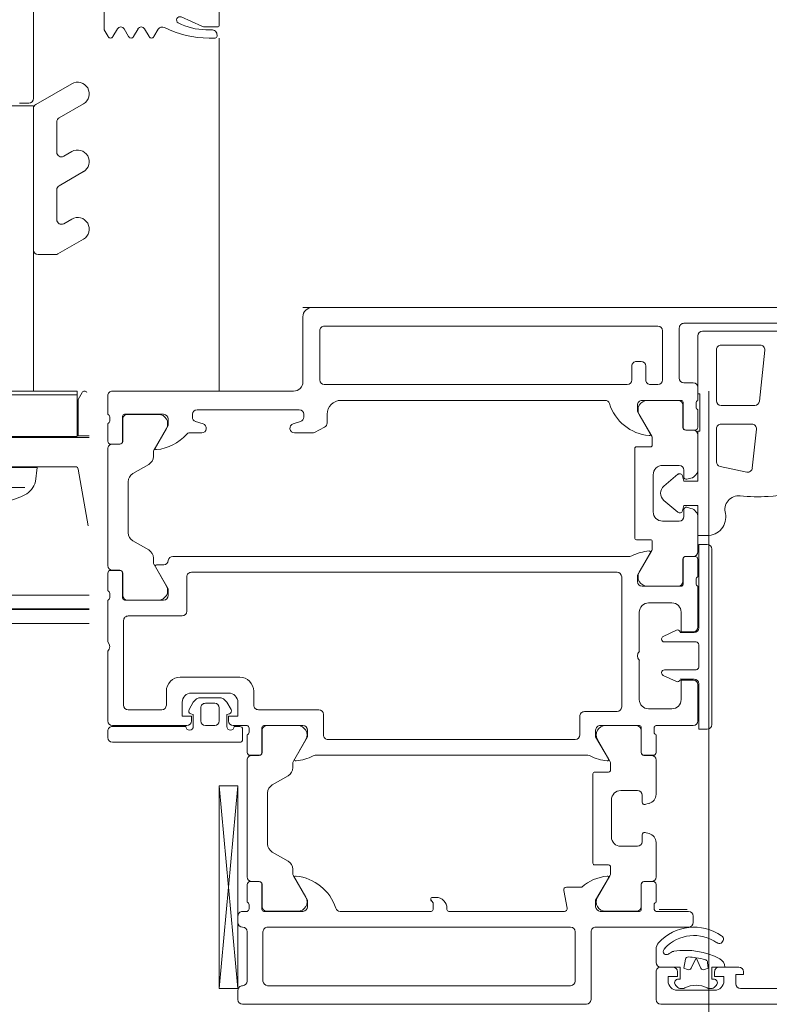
# Model space of a CAD drawing. Header units: centimetres. Extents: x -1253 to 21770, y -8842 to 3590.
# Tile 74 of 120: x 336 to 344, y 1664 to 1675. Entities that reach past the tile are written whole.
import ezdxf

# ---------------------------------------------------------------- set-up
doc = ezdxf.new("R2010")
doc.units = ezdxf.units.CM
for name, color, linetype, lineweight in [('A-DETL-GENF', 92, 'Continuous', 9), ('A-DOOR', 31, 'Continuous', 13), ('A-GLAZ-CWMG', 51, 'Continuous', 9), ('A-WALL-IDEN', 211, 'Continuous', 13)]:
    doc.layers.add(name, color=color, linetype=linetype, lineweight=lineweight)

# ---------------------------------------------------------------- blocks, each defined once
blk = doc.blocks.new('Schueco_FWS_ADS-75-SimplySmart_inw_Family-02 - FWS SI insert unit 90-2368395-6_piętro IV __13_80 m_ - stan projektowany')
at = {"layer": 'A-DETL-GENF'}
blk.add_line((74.6, -0.9), (-74.6, -0.9), dxfattribs=at)
at = {"layer": 'A-DOOR'}
for p, q in [((75.25, 6.6), (71.55, 6.6)), ((70.8, 6.25), (70.8, 6.55)), ((71.5, 6.55), (71.5, 5.82)), ((75.3, 6.45), (75.3, 6.55)), ((68.6, 6.43), (69.89, 6.43)), ((70.176, 6.421), (70.152, 6.397)), ((70.17, 6.45), (70.57, 6.45)), ((70.227, 6.43), (70.197, 6.43)), ((70.543, 6.43), (70.513, 6.43)), ((70.588, 6.397), (70.564, 6.421)), ((71.72, 6.4), (74.98, 6.4)), ((75.3, 4.249), (75.5, 6.43)), ((71.67, 5.82), (71.67, 6.35)), ((75.03, 6.35), (75.03, 5.82)), ((75.2, 5.82), (75.2, 6.35)), ((69.91, 6.2), (70.12, 6.2)), ((70.62, 6.2), (70.75, 6.2)), ((71.45, 5.77), (70.45, 5.77)), ((74.98, 5.77), (71.72, 5.77)), ((70.4, 5.72), (70.4, 5.65)), ((75.3, 5.65), (75.3, 5.72)), ((70.45, 5.6), (70.8, 5.6)), ((70.765, 5.58), (70.465, 5.58)), ((70.82, 5.572), (70.82, 5.528)), ((70.959, 5.31), (70.959, 5.58)), ((70.96, 5.309), (70.96, 5.549)), ((70.979, 5.6), (71.4, 5.6)), ((71.01, 5.599), (71.344, 5.599)), ((71.794, 5.376), (71.757, 5.564)), ((71.786, 5.6), (73.03, 5.6)), ((73.05, 5.58), (73.05, 5.57)), ((73.22, 5.6), (74.2, 5.6)), ((74.6, 5.6), (75.021, 5.6)), ((74.99, 5.599), (74.656, 5.599)), ((75.04, 5.309), (75.04, 5.549)), ((75.041, 5.58), (75.041, 5.31)), ((75.18, 5.528), (75.18, 5.572)), ((75.2, 5.6), (75.25, 5.6)), ((70.8, 5.5), (70.8, 5.31)), ((71.431, 5.449), (71.297, 5.216)), ((73.17, 5.45), (73.205, 5.45)), ((74.569, 5.449), (74.703, 5.216)), ((75.2, 5.31), (75.2, 5.5)), ((71.6, 5.34), (71.764, 5.34)), ((70.8, 4.859), (70.8, 5.229)), ((70.83, 5.28), (70.929, 5.28)), ((70.85, 5.279), (70.93, 5.279)), ((75.15, 5.279), (75.07, 5.279)), ((75.071, 5.28), (75.17, 5.28)), ((75.2, 3.971), (75.2, 5.229)), ((71.29, 5.191), (71.29, 5.12)), ((71.31, 5.1), (71.46, 5.1)), ((74.71, 5.191), (74.71, 5.147)), ((71.48, 5.08), (71.48, 4.12)), ((74.76, 5.06), (74.93, 4.962)), ((71.18, 4.9), (71, 4.9)), ((74.98, 4.875), (74.98, 4.325)), ((70.95, 4.85), (70.95, 4.775)), ((71.28, 4.4), (71.28, 4.8)), ((70.919, 4.751), (70.874, 4.763)), ((70.874, 4.437), (70.919, 4.449)), ((70.95, 4.425), (70.95, 4.35)), ((70.8, 3.971), (70.8, 4.341)), ((71, 4.3), (71.18, 4.3)), ((74.93, 4.238), (74.76, 4.14)), ((71.29, 4.08), (71.29, 4.009)), ((71.46, 4.1), (71.31, 4.1)), ((74.71, 4.053), (74.71, 4.009)), ((71.297, 3.984), (71.431, 3.751)), ((74.703, 3.984), (74.569, 3.751)), ((70.8, 3.89), (70.8, 3.7)), ((70.929, 3.92), (70.83, 3.92)), ((70.93, 3.921), (70.85, 3.921)), ((70.959, 3.62), (70.959, 3.89)), ((70.96, 3.651), (70.96, 3.891)), ((74.467, 3.92), (71.533, 3.92)), ((75.04, 3.651), (75.04, 3.891)), ((75.041, 3.89), (75.041, 3.62)), ((75.07, 3.921), (75.15, 3.921)), ((75.17, 3.92), (75.071, 3.92)), ((75.2, 3.7), (75.2, 3.89)), ((71.67, 3.75), (74.33, 3.75)), ((75.25, 3.64), (75.25, 3.75)), ((75.28, 3.78), (76.65, 3.78)), ((76.7, 3.73), (76.7, 3.66)), ((70.82, 3.672), (70.82, 3.628)), ((71.62, 3.5), (71.62, 3.7)), ((74.38, 3.7), (74.38, 3.48)), ((75.18, 3.628), (75.18, 3.672)), ((75.34, 3.61), (75.28, 3.61)), ((76.65, 3.61), (75.86, 3.61)), ((70.2, 3.59), (70.2, 1.7)), ((70.35, 3.55), (70.35, 3.16)), ((70.8, 3.6), (70.4, 3.6)), ((71.4, 3.6), (70.979, 3.6)), ((71.344, 3.601), (71.01, 3.601)), ((75.021, 3.6), (74.6, 3.6)), ((74.656, 3.601), (74.99, 3.601)), ((75.35, 3.6), (75.2, 3.6)), ((75.5, 3.41), (75.5, 3.55)), ((75.55, 3.6), (75.65, 3.6)), ((75.7, 3.55), (75.7, 3.41)), ((76.65, 3.6), (75.85, 3.6)), ((76.7, 2.8), (76.7, 3.55)), ((70.63, 3.42), (70.88, 3.42)), ((71.17, 2), (71.17, 3.4)), ((71.22, 3.45), (71.57, 3.45)), ((74.43, 3.43), (75.08, 3.43)), ((75.419, 3.35), (75.374, 3.429)), ((75.826, 3.429), (75.781, 3.35)), ((76.12, 3.43), (76.48, 3.43)), ((70.98, 3.32), (70.98, 2.9)), ((75.13, 3.38), (75.13, 3.23)), ((75.694, 3.3), (75.506, 3.3)), ((75.65, 3.36), (75.55, 3.36)), ((76.07, 3.23), (76.07, 3.38)), ((76.53, 3.38), (76.53, 2.47)), ((75.8, 3.25), (75.4, 3.25)), ((70.54, 3.1), (70.39, 3.1)), ((70.723, 3.06), (70.581, 3.126)), ((75.28, 3.08), (75.92, 3.08)), ((70.34, 2.73), (70.34, 2.97)), ((70.37, 3), (70.71, 3)), ((70.74, 3.03), (70.74, 3.033)), ((70.98, 2.8), (70.98, 2.38)), ((70.71, 2.7), (70.37, 2.7)), ((70.74, 2.667), (70.74, 2.67)), ((76.7, 2.25), (76.7, 2.7)), ((70.39, 2.6), (70.54, 2.6)), ((70.581, 2.574), (70.723, 2.64)), ((70.35, 2.54), (70.35, 2.1)), ((75.85, 2.37), (75.85, 2)), ((76.48, 2.42), (75.9, 2.42)), ((70.88, 2.28), (70.63, 2.28)), ((76.1, 2.25), (76.521, 2.25)), ((76.49, 2.249), (76.156, 2.249)), ((76.541, 2.23), (76.541, 1.96)), ((76.54, 1.959), (76.54, 2.199)), ((76.68, 2.178), (76.68, 2.222)), ((76.7, 1.96), (76.7, 2.15)), ((70.37, 2.072), (70.37, 2.028)), ((70.509, 1.81), (70.509, 2.08)), ((70.51, 2.049), (70.51, 1.809)), ((70.529, 2.1), (70.95, 2.1)), ((70.894, 2.099), (70.56, 2.099)), ((76.069, 2.099), (76.203, 1.866)), ((70.35, 2), (70.35, 1.81)), ((70.847, 1.716), (70.981, 1.949)), ((75.8, 1.95), (71.22, 1.95)), ((76.65, 1.929), (76.57, 1.929)), ((76.571, 1.93), (76.67, 1.93)), ((76.099, 1.87), (76.176, 1.87)), ((76.21, 1.841), (76.21, 1.797)), ((76.7, 0.621), (76.7, 1.879)), ((70.35, 1.729), (70.35, 1.359)), ((70.38, 1.78), (70.479, 1.78)), ((70.48, 1.779), (70.4, 1.779)), ((71.083, 1.78), (76, 1.78)), ((76.26, 1.71), (76.43, 1.612)), ((70.84, 1.62), (70.84, 1.691)), ((71.01, 1.6), (70.86, 1.6)), ((71.03, 0.62), (71.03, 1.58)), ((76.48, 1.525), (76.48, 0.975)), ((70.55, 1.4), (70.73, 1.4)), ((70.5, 1.275), (70.5, 1.35)), ((70.716, 1.177), (70.564, 1.304)), ((70.83, 1.3), (70.83, 0.9)), ((70.424, 1.263), (70.469, 1.251)), ((70.564, 0.896), (70.716, 1.023)), ((69.824, 0.872), (70.11, 0.811)), ((70.469, 0.949), (70.424, 0.937)), ((70.5, 0.85), (70.5, 0.925)), ((76.43, 0.888), (76.26, 0.79)), ((69.72, 0.41), (69.764, 0.829)), ((70.15, 0.763), (70.15, 0.405)), ((70.35, 0.841), (70.35, 0.471)), ((70.73, 0.8), (70.55, 0.8)), ((76.21, 0.703), (76.21, 0.659)), ((70.84, 0.509), (70.84, 0.58)), ((70.86, 0.6), (71.01, 0.6)), ((76.203, 0.634), (76.069, 0.401)), ((76.54, 0.301), (76.54, 0.541)), ((76.541, 0.54), (76.541, 0.27)), ((76.57, 0.571), (76.65, 0.571)), ((76.67, 0.57), (76.571, 0.57)), ((76.7, 0.35), (76.7, 0.54)), ((70.981, 0.251), (70.847, 0.484)), ((74.476, 0.445), (74.367, 0.389)), ((74.69, 0.45), (74.499, 0.45)), ((75.817, 0.45), (75.69, 0.45)), ((70.1, 0.355), (69.769, 0.355)), ((70.35, 0.39), (70.35, 0.2)), ((70.479, 0.42), (70.38, 0.42)), ((70.4, 0.421), (70.48, 0.421)), ((70.509, 0.12), (70.509, 0.39)), ((70.51, 0.391), (70.51, 0.151)), ((74.34, 0.344), (74.34, 0.25)), ((74.625, 0.328), (74.705, 0.352)), ((75.675, 0.352), (75.755, 0.328)), ((76.68, 0.278), (76.68, 0.322)), ((74.59, 0.25), (74.59, 0.28)), ((75.79, 0.28), (75.79, 0.25)), ((76.521, 0.25), (76.1, 0.25)), ((76.156, 0.251), (76.49, 0.251)), ((76.7, 0.05), (76.7, 0.25)), ((69.63, -0.44), (69.688, 0.11)), ((69.738, 0.155), (70.1, 0.155)), ((70.37, 0.172), (70.37, 0.128)), ((75.74, 0.2), (74.64, 0.2)), ((70.15, 0.105), (70.15, -0.445)), ((70.35, 0.1), (70.35, -0.04)), ((70.95, 0.1), (70.529, 0.1)), ((70.56, 0.101), (70.894, 0.101)), ((74.19, 0.1), (71.35, 0.1)), ((74.7, 0), (76.65, 0)), ((70.4, -0.09), (70.5, -0.09)), ((70.78, -0.07), (70.86, -0.07)), ((71.11, -0.07), (74.37, -0.07)), ((74.6, -0.8), (74.6, -0.1)), ((70.55, -0.14), (70.55, -0.68)), ((70.73, -0.65), (70.73, -0.12)), ((70.91, -0.12), (70.91, -0.27)), ((71.06, -0.27), (71.06, -0.12)), ((74.42, -0.12), (74.42, -0.65)), ((70.96, -0.32), (71.01, -0.32)), ((70.1, -0.495), (69.68, -0.495)), ((70.5, -0.73), (69.21, -0.73)), ((69.45, -0.645), (70.3, -0.645)), ((74.37, -0.7), (70.78, -0.7)), ((68.35, -0.9), (74.5, -0.9))]:
    blk.add_line(p, q, dxfattribs=at)
at = {"layer": 'A-DOOR', "flags": 128}
for points in [[(70.75, 6.6), (62.1, 6.6), (62.1, 6.26), (62.21, 6.15), (62.27, 6.15), (62.27, 6.32)], [(69.94, 6.38), (69.94, 6.28), (69.86, 6.28), (69.86, 6.25)], [(75.5, 4.249), (75.5, 6.43), (75.3, 6.43), (75.3, 4.249), (75.5, 4.249), (75.3, 6.43)], [(70.17, 6.33), (70.2, 6.33), (70.2, 6.2), (70.06, 6.2)], [(70.17, 6.25), (70.17, 6.3), (70.07, 6.3), (70.07, 6.35)], [(70.75, 6.2), (70.54, 6.2), (70.54, 6.33), (70.57, 6.33)], [(70.67, 6.35), (70.67, 6.3), (70.57, 6.3), (70.57, 6.25)], [(70.8, 6.006), (70.8, 6.015), (70.8, 6.15)], [(71.45, 5.55), (71.45, 5.48), (71.312, 5.241)], [(73.225, 5.47), (73.225, 5.477), (73.2, 5.51), (73.2, 5.58)], [(74.688, 5.241), (74.55, 5.48), (74.55, 5.55)], [(71.312, 3.959), (71.45, 3.72), (71.45, 3.65)], [(74.55, 3.65), (74.55, 3.72), (74.688, 3.959)], [(70.34, 3.15), (70.34, 3.64), (70.25, 3.64)], [(75.392, 3.473), (75.42, 3.48), (75.42, 3.61)], [(75.78, 3.61), (75.78, 3.48), (75.808, 3.473)], [(75.3, 3.35), (75.3, 3.5), (75.4, 3.5), (75.4, 3.55)], [(75.8, 3.55), (75.8, 3.5), (75.9, 3.5), (75.9, 3.35)], [(70.4, 3.11), (70.53, 3.11), (70.53, 3.32)], [(70.25, 1.65), (70.34, 1.65), (70.34, 2.55)], [(70.53, 2.38), (70.53, 2.59), (70.4, 2.59)], [(76.188, 1.891), (76.05, 2.13), (76.05, 2.2)], [(71, 2.05), (71, 1.98), (70.862, 1.741)], [(70.516, 1.289), (70.5, 1.23), (70.35, 1.23), (70.35, 1.555), (70.25, 1.555)], [(70.35, -0.595), (70.35, 0.03), (70.33, 0.03), (70.33, 0.43), (70.35, 0.43), (70.35, 0.97), (70.5, 0.97), (70.516, 0.911)], [(76.05, 0.3), (76.05, 0.37), (76.188, 0.609)], [(70.862, 0.459), (71, 0.22), (71, 0.15)]]:
    blk.add_lwpolyline(points, dxfattribs=at)
for points in [[(70.28, 6.227), (70.24, 6.213), (70.246, 6.149), (70.24, 6.213)], [(70.423, 6.212), (70.37, 6.099), (70.317, 6.212), (70.37, 6.099)], [(70.483, 6.115), (70.5, 6.213), (70.46, 6.227), (70.5, 6.213)]]:
    blk.add_lwpolyline(points, close=True, dxfattribs=at)
at = {"layer": 'A-DOOR'}
for centre, radius, start, end in [((70.75, 6.55), 0.05, 0, 90), ((71.55, 6.55), 0.05, 90, 180), ((75.25, 6.55), 0.05, 0, 90), ((69.89, 6.38), 0.05, 0, 90), ((70.17, 6.35), 0.1, 90, 180), ((70.18, 6.369), 0.04, 135, 255.5225), ((70.197, 6.4), 0.03, 90, 135), ((70.227, 6.38), 0.05, 62.5107, 90), ((70.37, 6.655), 0.26, 242.5107, 297.4893), ((70.513, 6.38), 0.05, 90, 117.4893), ((70.543, 6.4), 0.03, 45, 90), ((70.57, 6.35), 0.1, 360, 90), ((70.56, 6.369), 0.04, 284.4775, 45), ((71.72, 6.35), 0.05, 90, 180), ((74.98, 6.35), 0.05, 0, 90), ((75.25, 6.35), 0.05, 90, 180), ((75.25, 6.45), 0.05, 270, 0), ((69.91, 6.25), 0.05, 180, 270), ((70.16, 6.2), 0.1, 180, 242.1358), ((70.12, 6.25), 0.05, 270, 0), ((70.275, 6.152), 0.03, 185, 252.5402), ((70.275, 6.152), 0.03, 185, 252.5402), ((70.29, 6.199), 0.03, 25, 110), ((70.29, 6.199), 0.03, 25, 110), ((70.45, 6.199), 0.03, 70, 155), ((70.45, 6.199), 0.03, 70, 155), ((70.62, 6.25), 0.05, 180, 270), ((70.75, 6.25), 0.05, 270, 0), ((70.75, 6.15), 0.05, 0, 90), ((70.482, 6.81), 0.79, 242.1358, 279.1542), ((70.482, 6.81), 0.72, 252.5402, 261.0115), ((70.482, 6.81), 0.72, 252.5402, 261.0115), ((70.482, 6.81), 0.72, 261.0115, 267.5718), ((70.482, 6.81), 0.72, 261.0115, 267.5718), ((70.453, 6.121), 0.03, 267.5718, 350), ((70.453, 6.121), 0.03, 267.5718, 350), ((70.592, 6.129), 0.1, 279.1542, 310.6602), ((70.69, 6.015), 0.05, 77.3108, 130.6602), ((70.694, 6.035), 0.03, 333.1107, 77.3108), ((70.12, 5.9), 0.045, 55.1415, 235.1415), ((70.391, 6.289), 0.519, 235.1415, 317.6099), ((70.391, 6.289), 0.429, 235.1415, 316.838), ((70.623, 6.071), 0.11, 316.838, 333.1107), ((70.7, 6.006), 0.1, 317.6099, 0), ((70.27, 6.029), 0.53, 358.4896, 0), ((70.45, 5.72), 0.05, 90, 180), ((71.45, 5.82), 0.05, 270, 0), ((71.72, 5.82), 0.05, 180, 270), ((74.98, 5.82), 0.05, 270, 0), ((75.25, 5.82), 0.05, 180, 270), ((75.25, 5.72), 0.05, 0, 90), ((70.45, 5.65), 0.05, 180, 270), ((75.25, 5.65), 0.05, 270, 0), ((70.79, 5.572), 0.03, 0, 70.5288), ((70.79, 5.528), 0.03, 289.4712, 0), ((70.979, 5.58), 0.02, 90, 180), ((71.01, 5.549), 0.05, 90, 180), ((71.344, 5.499), 0.1, 330, 90), ((71.4, 5.55), 0.05, 0, 90), ((71.786, 5.57), 0.03, 90, 191), ((73.03, 5.58), 0.02, 360, 90), ((73.17, 5.57), 0.12, 180, 270), ((73.22, 5.58), 0.02, 90, 180), ((74.2, 5.55), 0.05, 17.7484, 90), ((74.724, 5.718), 0.5, 197.7484, 264.3774), ((74.6, 5.55), 0.05, 90, 180), ((74.656, 5.499), 0.1, 90, 210), ((74.99, 5.549), 0.05, 0, 90), ((75.021, 5.58), 0.02, 0, 90), ((75.21, 5.572), 0.03, 109.4712, 180), ((75.21, 5.528), 0.03, 180, 250.5288), ((73.205, 5.47), 0.02, 270, 0), ((73.205, 5.477), 0.02, 0, 45), ((70.83, 5.31), 0.03, 180, 270), ((70.929, 5.31), 0.03, 270, 0), ((70.93, 5.309), 0.03, 270, 0), ((71.272, 5.717), 0.5, 276.1407, 311.0252), ((71.764, 5.37), 0.03, 270, 11), ((75.07, 5.309), 0.03, 180, 270), ((75.071, 5.31), 0.03, 180, 270), ((75.17, 5.31), 0.03, 270, 0), ((70.85, 5.229), 0.05, 90, 180), ((71.34, 5.191), 0.05, 150, 180), ((71.324, 5.234), 0.0138, 150, 276.1407), ((74.676, 5.234), 0.0138, 264.3774, 30), ((74.66, 5.191), 0.05, 0, 30), ((75.15, 5.229), 0.05, 0, 90), ((71.31, 5.12), 0.02, 180, 270), ((71.46, 5.08), 0.02, 0, 90), ((74.81, 5.147), 0.1, 180, 240), ((71, 4.85), 0.05, 90, 180), ((71.18, 4.8), 0.1, 0, 90), ((74.88, 4.875), 0.1, 0, 60), ((70.9, 4.859), 0.1, 180, 255), ((70.925, 4.775), 0.025, 255, 0), ((70.9, 4.341), 0.1, 105, 180), ((70.925, 4.425), 0.025, 0, 105), ((71, 4.35), 0.05, 180, 270), ((71.18, 4.4), 0.1, 270, 0), ((74.88, 4.325), 0.1, 300, 0), ((74.81, 4.053), 0.1, 120, 180), ((71.31, 4.08), 0.02, 90, 180), ((71.46, 4.12), 0.02, 270, 0), ((70.85, 3.971), 0.05, 180, 270), ((71.34, 4.009), 0.05, 180, 210), ((71.324, 3.966), 0.0138, 84.6714, 210), ((71.279, 3.482), 0.5, 62.5097, 84.6714), ((71.533, 3.97), 0.05, 242.5097, 270), ((74.467, 3.97), 0.05, 270, 297.4903), ((74.721, 3.482), 0.5, 95.3286, 117.4903), ((74.676, 3.966), 0.0138, 330, 95.3286), ((74.66, 4.009), 0.05, 330, 0), ((75.15, 3.971), 0.05, 270, 0), ((70.83, 3.89), 0.03, 90, 180), ((70.929, 3.89), 0.03, 0, 90), ((70.93, 3.891), 0.03, 0, 90), ((75.07, 3.891), 0.03, 90, 180), ((75.071, 3.89), 0.03, 90, 180), ((75.17, 3.89), 0.03, 0, 90), ((71.344, 3.701), 0.1, 270, 30), ((71.67, 3.7), 0.05, 90, 180), ((74.33, 3.7), 0.05, 360, 90), ((74.656, 3.701), 0.1, 150, 270), ((75.28, 3.75), 0.03, 90, 180), ((76.65, 3.73), 0.05, 0, 90), ((70.25, 3.59), 0.05, 90, 180), ((70.79, 3.672), 0.03, 0, 70.5288), ((70.79, 3.628), 0.03, 289.4712, 0), ((70.979, 3.62), 0.02, 180, 270), ((71.01, 3.651), 0.05, 180, 270), ((71.4, 3.65), 0.05, 270, 0), ((74.6, 3.65), 0.05, 180, 270), ((74.99, 3.651), 0.05, 270, 0), ((75.021, 3.62), 0.02, 270, 0), ((75.21, 3.672), 0.03, 109.4712, 180), ((75.21, 3.628), 0.03, 180, 250.5288), ((75.28, 3.64), 0.03, 180, 270), ((75.38, 3.61), 0.04, 0, 180), ((75.82, 3.61), 0.04, 0, 180), ((76.65, 3.66), 0.05, 270, 0), ((70.4, 3.55), 0.05, 90, 180), ((71.57, 3.5), 0.05, 270, 0), ((75.35, 3.55), 0.05, 0, 90), ((75.55, 3.55), 0.05, 90, 180), ((75.65, 3.55), 0.05, 0, 90), ((75.85, 3.55), 0.05, 90, 180), ((76.65, 3.55), 0.05, 0, 90), ((70.63, 3.32), 0.1, 90, 180), ((70.88, 3.32), 0.1, 0, 90), ((71.22, 3.4), 0.05, 90, 180), ((74.43, 3.48), 0.05, 180, 270), ((75.08, 3.38), 0.05, 360, 90), ((75.4, 3.444), 0.03, 105, 210), ((75.55, 3.41), 0.05, 180, 270), ((75.65, 3.41), 0.05, 270, 0), ((75.8, 3.444), 0.03, 330, 75), ((76.12, 3.38), 0.05, 90, 180), ((76.48, 3.38), 0.05, 0, 90), ((75.4, 3.35), 0.1, 180, 270), ((75.506, 3.4), 0.1, 210, 270), ((75.694, 3.4), 0.1, 270, 330), ((75.8, 3.35), 0.1, 270, 0), ((75.28, 3.23), 0.15, 180, 270), ((75.92, 3.23), 0.15, 270, 0), ((70.39, 3.15), 0.05, 180, 270), ((70.4, 3.16), 0.05, 180, 270), ((70.568, 3.099), 0.03, 65, 158.2882), ((70.37, 2.97), 0.03, 90, 180), ((70.71, 3.03), 0.03, 270, 0), ((70.71, 3.033), 0.03, 0, 65), ((70.927, 2.85), 0.0725, 316.3972, 43.6028), ((76.752, 2.75), 0.0725, 136.3972, 223.6028), ((70.37, 2.73), 0.03, 180, 270), ((70.71, 2.67), 0.03, 0, 90), ((70.71, 2.667), 0.03, 295, 0), ((70.39, 2.55), 0.05, 90, 180), ((70.4, 2.54), 0.05, 90, 180), ((70.568, 2.601), 0.03, 201.7118, 295), ((76.48, 2.47), 0.05, 270, 0), ((70.63, 2.38), 0.1, 180, 270), ((70.88, 2.38), 0.1, 270, 0), ((75.9, 2.37), 0.05, 90, 180), ((76.1, 2.2), 0.05, 90, 180), ((76.156, 2.149), 0.1, 90, 210), ((76.49, 2.199), 0.05, 0, 90), ((76.521, 2.23), 0.02, 0, 90), ((76.71, 2.222), 0.03, 109.4712, 180), ((76.71, 2.178), 0.03, 180, 250.5288), ((70.34, 2.072), 0.03, 0, 70.5288), ((70.34, 2.028), 0.03, 289.4712, 0), ((70.529, 2.08), 0.02, 90, 180), ((70.56, 2.049), 0.05, 90, 180), ((70.894, 1.999), 0.1, 330, 90), ((70.95, 2.05), 0.05, 0, 90), ((71.22, 2), 0.05, 180, 270), ((75.8, 2), 0.05, 270, 0), ((76.57, 1.959), 0.03, 180, 270), ((76.571, 1.96), 0.03, 180, 270), ((76.65, 1.879), 0.05, 0, 90), ((76.67, 1.96), 0.03, 270, 0), ((70.38, 1.81), 0.03, 180, 270), ((70.479, 1.81), 0.03, 270, 0), ((70.48, 1.809), 0.03, 270, 0), ((76, 1.83), 0.05, 270, 354.2608), ((76.099, 1.82), 0.05, 90, 174.2608), ((76.176, 1.884), 0.0138, 270, 30), ((76.16, 1.841), 0.05, 0, 30), ((70.25, 1.7), 0.05, 180, 270), ((70.4, 1.729), 0.05, 90, 180), ((70.89, 1.691), 0.05, 150, 180), ((70.874, 1.734), 0.0138, 150, 275.3286), ((70.829, 2.218), 0.5, 275.3286, 297.4903), ((71.083, 1.73), 0.05, 90, 117.4903), ((76.31, 1.797), 0.1, 180, 240), ((70.86, 1.62), 0.02, 180, 270), ((71.01, 1.58), 0.02, 0, 90), ((76.38, 1.525), 0.1, 0, 60), ((70.25, 1.355), 0.2, 90, 190.6504), ((70.55, 1.35), 0.05, 90, 180), ((70.73, 1.3), 0.1, 0, 90), ((69.909, 1.277), 0.15, 264.6048, 15.6887), ((70.45, 1.359), 0.1, 180, 255), ((70.475, 1.275), 0.025, 255, 0), ((70.545, 1.281), 0.03, 50, 165.0049), ((70.652, 1.1), 0.1, 310, 50), ((69.735, -1.362), 2.5, 93.2163, 103.531), ((69.707, -0.863), 2, 84.6048, 93.2163), ((76.38, 0.975), 0.1, 300, 0), ((69.813, 0.823), 0.05, 78, 174), ((70.45, 0.841), 0.1, 105, 180), ((70.475, 0.925), 0.025, 0, 105), ((70.55, 0.85), 0.05, 180, 270), ((70.545, 0.919), 0.03, 194.9951, 310), ((70.73, 0.9), 0.1, 270, 0), ((70.1, 0.763), 0.05, 0, 78), ((76.31, 0.703), 0.1, 120, 180), ((76.16, 0.659), 0.05, 330, 0), ((70.86, 0.58), 0.02, 90, 180), ((71.01, 0.62), 0.02, 270, 0), ((76.226, 0.133), 0.5, 95.9199, 138.0861), ((76.176, 0.616), 0.0138, 330, 95.9199), ((76.57, 0.541), 0.03, 90, 180), ((76.571, 0.54), 0.03, 90, 180), ((76.65, 0.621), 0.05, 270, 0), ((76.67, 0.54), 0.03, 0, 90), ((70.4, 0.471), 0.05, 180, 270), ((70.89, 0.509), 0.05, 180, 210), ((70.874, 0.466), 0.0138, 84.3774, 210), ((70.826, -0.018), 0.5, 17.7484, 84.3774), ((74.499, 0.4), 0.05, 90, 117), ((74.69, 0.4), 0.05, 287, 90), ((75.69, 0.4), 0.05, 90, 253), ((75.817, 0.5), 0.05, 270, 318.0861), ((69.769, 0.405), 0.05, 174, 270), ((70.1, 0.405), 0.05, 270, 0), ((70.38, 0.39), 0.03, 90, 180), ((70.479, 0.39), 0.03, 0, 90), ((70.48, 0.391), 0.03, 0, 90), ((74.39, 0.344), 0.05, 117, 180), ((74.64, 0.28), 0.05, 107, 180), ((75.74, 0.28), 0.05, 0, 73), ((76.156, 0.351), 0.1, 150, 270), ((76.71, 0.322), 0.03, 109.4712, 180), ((70.894, 0.201), 0.1, 270, 30), ((74.19, 0.25), 0.15, 270, 0), ((74.64, 0.25), 0.05, 180, 270), ((75.74, 0.25), 0.05, 270, 360), ((76.1, 0.3), 0.05, 180, 270), ((76.49, 0.301), 0.05, 270, 0), ((76.521, 0.27), 0.02, 270, 0), ((76.71, 0.278), 0.03, 180, 250.5288), ((69.738, 0.105), 0.05, 90, 174), ((70.1, 0.105), 0.05, 0, 90), ((70.34, 0.172), 0.03, 0, 70.5288), ((70.34, 0.128), 0.03, 289.4712, 0), ((70.529, 0.12), 0.02, 180, 270), ((70.56, 0.151), 0.05, 180, 270), ((70.95, 0.15), 0.05, 270, 0), ((71.35, 0.15), 0.05, 197.7484, 270), ((74.7, -0.1), 0.1, 90, 180), ((76.65, 0.05), 0.05, 270, 0), ((70.4, -0.04), 0.05, 180, 270), ((70.5, -0.14), 0.05, 0, 90), ((70.78, -0.12), 0.05, 90, 180), ((70.86, -0.12), 0.05, 360, 90), ((71.11, -0.12), 0.05, 90, 180), ((74.37, -0.12), 0.05, 0, 90), ((70.96, -0.27), 0.05, 180, 270), ((71.01, -0.27), 0.05, 270, 0), ((69.68, -0.445), 0.05, 174, 270), ((70.1, -0.445), 0.05, 270, 0), ((70.3, -0.595), 0.05, 270, 360), ((70.5, -0.68), 0.05, 270, 0), ((70.78, -0.65), 0.05, 180, 270), ((74.37, -0.65), 0.05, 270, 0), ((74.5, -0.8), 0.1, 270, 0)]:
    blk.add_arc(centre, radius, start, end, dxfattribs=at)
blk = doc.blocks.new('Rectangular Mullion - Schueco_FWS-50-SI_Tran_CovCap-20mm_Tran-55mm-2368392-6_piętro IV __13_80 m_ - stan projektowany')
at = {"layer": 'A-GLAZ-CWMG'}
blk.add_line((338.377, 1674.526), (338.377, 1670.726), dxfattribs=at)
blk = doc.blocks.new('Rectangular Mullion - SI_CovCap-20mm_Mull-85mm-V12-6_piętro IV __13_80 m_ - stan projektowany')
at = {"layer": 'A-DETL-GENF'}
for p, q in [((-0.5, 3.15), (-0.5, 5.85)), ((-2.31, 3.929), (-2.089, 4.027)), ((-2.48, 3.92), (-2.351, 3.92)), ((-2.476, 3.83), (-2.476, 3.82)), ((-2.355, 3.89), (-2.416, 3.89)), ((-1.843, 3.895), (-1.796, 3.815)), ((-1.744, 3.815), (-1.696, 3.899)), ((-1.625, 3.899), (-1.576, 3.815)), ((-1.524, 3.815), (-1.475, 3.899)), ((-1.404, 3.899), (-1.355, 3.815)), ((-2.456, 3.8), (-2.389, 3.8)), ((-0.913, 3.308), (-0.525, 3.084)), ((-0.775, 2.94), (-1.038, 3.092)), ((-0.35, 3.1), (-0.45, 3.1)), ((-0.5, 3.041), (-0.5, 1.52)), ((-0.75, 2.571), (-0.75, 2.897)), ((-0.913, 2.578), (-0.825, 2.528)), ((-0.775, 2.21), (-1.038, 2.362)), ((-0.75, 1.845), (-0.75, 2.167)), ((-0.913, 1.852), (-0.825, 1.802)), ((-0.762, 1.477), (-1.038, 1.636)), ((-0.55, 1.47), (-0.737, 1.47)), ((-1.09, -1.449), (-0.982, -0.84)), ((-0.953, -0.815), (-0.025, -0.815)), ((0.408, -1.036), (-0.408, -1.036)), ((2.135, -2.195), (-1.1, -2.195)), ((-1.1, -2.345), (2.125, -2.345)), ((2.35, -2.5), (-1.1, -2.5))]:
    blk.add_line(p, q, dxfattribs=at)
at = {"layer": 'A-DETL-GENF', "flags": 128}
for points in [[(-2.35, 4.68), (-2.5, 4.68), (-2.5, 3.94)], [(-1.303, 3.815), (-1.26, 3.89), (-1.26, 4.68), (-1.395, 4.68)], [(-0.2, 0.113), (-0.2, 0), (-0.5, 0), (-0.5, 3.07), (-0.175, 3.07), (-0.175, 3.88)], [(-1.1, -0.48), (-0.98, -0.48), (-0.98, -0.09), (-1.023, -0.016)], [(1.244, -1.227), (1.14, -0.64), (1.25, -0.64), (1.25, -0.58), (1.17, -0.5), (-1.1, -0.5)], [(0.52, -0.974), (0.54, -0.821), (-0.54, -0.821), (-0.52, -0.974)], [(-1.1, -2.35), (2.37, -2.35), (2.37, -1.72), (2.12, -1.72), (2.12, -1.99), (1.99, -1.99), (1.99, -1.64)]]:
    blk.add_lwpolyline(points, dxfattribs=at)
for points in [[(0.97, 0), (-0.97, 0), (-0.97, -0.04), (0.97, -0.04)], [(0.97, -0.04), (-0.97, -0.04), (-0.97, -0.49), (0.97, -0.49)]]:
    blk.add_lwpolyline(points, close=True, dxfattribs=at)
at = {"layer": 'A-DETL-GENF'}
for centre, radius, start, end in [((-2.075, 3.995), 0.035, 298.0726, 113.9962), ((-2.48, 3.94), 0.02, 180.0061, 269.9938), ((-2.355, 4.52), 0.63, 269.9981, 298.0699), ((-2.351, 4.02), 0.1, 270.0023, 293.9916), ((-2.416, 3.83), 0.06, 89.9876, 180.0101), ((-2.456, 3.82), 0.02, 179.9598, 270.0205), ((-2.389, 4.87), 1.07, 269.9984, 296.658), ((-1.886, 3.868), 0.051, 31.8047, 116.6592), ((-1.66, 3.879), 0.041, 29.9963, 149.9993), ((-1.44, 3.879), 0.041, 30.003, 149.9925), ((-1.77, 3.83), 0.03, 209.9942, 330.0014), ((-1.55, 3.83), 0.03, 209.9942, 330.0014), ((-1.329, 3.83), 0.03, 209.9942, 330.0014), ((-0.975, 3.2), 0.125, 60, 240), ((-0.55, 3.041), 0.05, 0, 60), ((-0.45, 3.15), 0.05, 180, 270), ((-0.8, 2.897), 0.05, 360, 60), ((-0.975, 2.47), 0.125, 60, 240), ((-0.8, 2.571), 0.05, 240, 360), ((-0.8, 2.167), 0.05, 0, 60), ((-0.975, 1.744), 0.125, 60, 240), ((-0.8, 1.845), 0.05, 240, 0), ((-0.55, 1.52), 0.05, 270, 360), ((-0.737, 1.52), 0.05, 240, 270), ((-1.049, -0.031), 0.03, 29.7965, 150.132), ((-0.953, -0.845), 0.03, 90, 170), ((-0.307, -0.921), 0.22, 193.9707, 242.728), ((0, -0.291), 0.921, 243.7078, 255.8284)]:
    blk.add_arc(centre, radius, start, end, dxfattribs=at)

msp = doc.modelspace()

# ---------------------------------------------------------------- linework, layer by layer
at = {"layer": 'A-WALL-IDEN'}
msp.add_line((343.644, 1670.726), (343.644, 1605.153), dxfattribs=at)

# ---------------------------------------------------------------- block references
at = {"layer": 'A-DOOR', "rotation": 180}
msp.add_blockref('Schueco_FWS_ADS-75-SimplySmart_inw_Family-02 - FWS SI insert unit 90-2368395-6_piętro IV __13_80 m_ - stan projektowany', (413.877, 1670.726), dxfattribs=at)
at = {"layer": 'A-GLAZ-CWMG', "extrusion": (0, 0, -1)}
msp.add_blockref('Rectangular Mullion - SI_CovCap-20mm_Mull-85mm-V12-6_piętro IV __13_80 m_ - stan projektowany', (-335.877, 1670.726), dxfattribs=at)
at = {"layer": 'A-GLAZ-CWMG'}
msp.add_blockref('Rectangular Mullion - Schueco_FWS-50-SI_Tran_CovCap-20mm_Tran-55mm-2368392-6_piętro IV __13_80 m_ - stan projektowany', (0, 0), dxfattribs=at)

doc.saveas('drawing.dxf')
